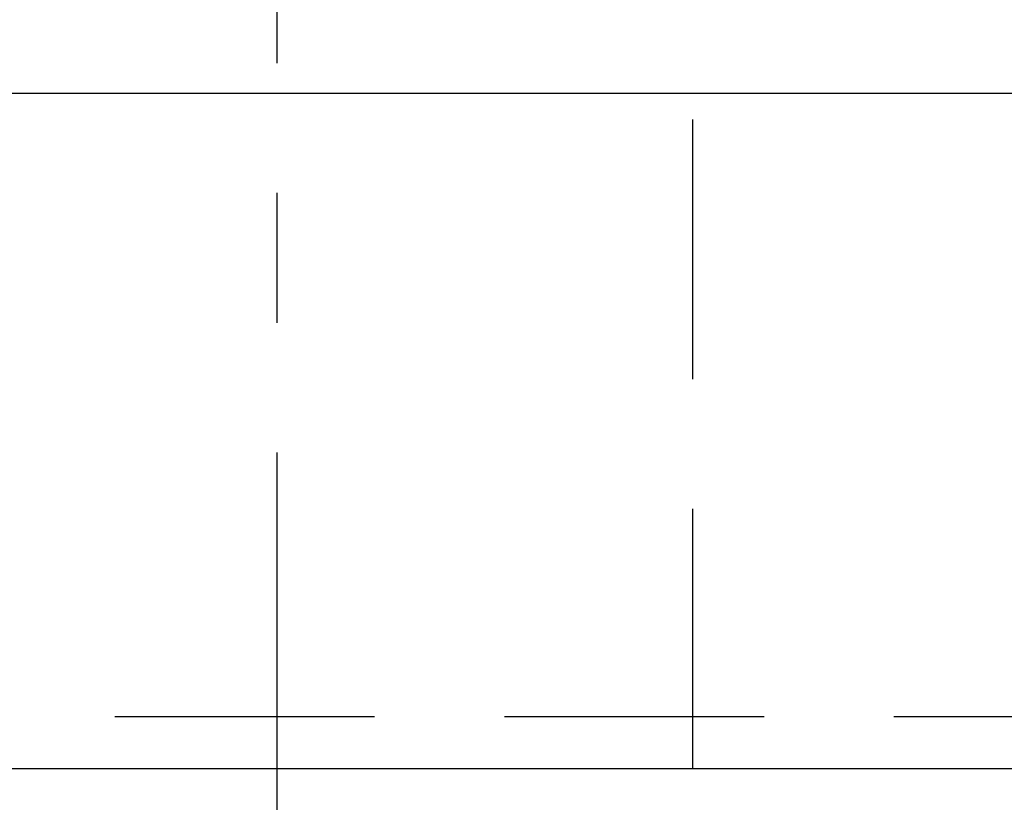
# Model space of a CAD drawing. Header units: millimetres. Extents: x 709 to 1297, y 174 to 394.
# Tile 23 of 52: x 1110 to 1129, y 201 to 216. Entities that reach past the tile are written whole.
import ezdxf

# ---------------------------------------------------------------- set-up
doc = ezdxf.new("R2010")
doc.units = ezdxf.units.MM
doc.header["$LTSCALE"] = 10
doc.linetypes.add('CENTER', pattern=[2, 1.25, -0.25, 0.25, -0.25])
doc.linetypes.add('DASHED', pattern=[0.75, 0.5, -0.25])
doc.layers.add('2', color=7, linetype='Continuous')
doc.layers.add('CL', color=1, linetype='CENTER')

msp = doc.modelspace()

# ---------------------------------------------------------------- linework, layer by layer
at = {"layer": '2', "color": 0, "linetype": 'Continuous'}
for p, q in [((1170.995, 214.843), (1087.262, 214.843)), ((965.128, 201.843), (1297.334, 201.843))]:
    msp.add_line(p, q, dxfattribs=at)
at = {"layer": '2', "color": 0, "linetype": 'DASHED'}
msp.add_line((1123.128, 201.843), (1123.128, 214.843), dxfattribs=at)
msp.add_open_spline([(1022.001, 202.844), (1297.334, 202.844)], degree=1, dxfattribs=at)
at = {"layer": 'CL', "color": 0}
msp.add_line((1115.128, 195.431), (1115.128, 221.92), dxfattribs=at)

doc.saveas('drawing.dxf')
